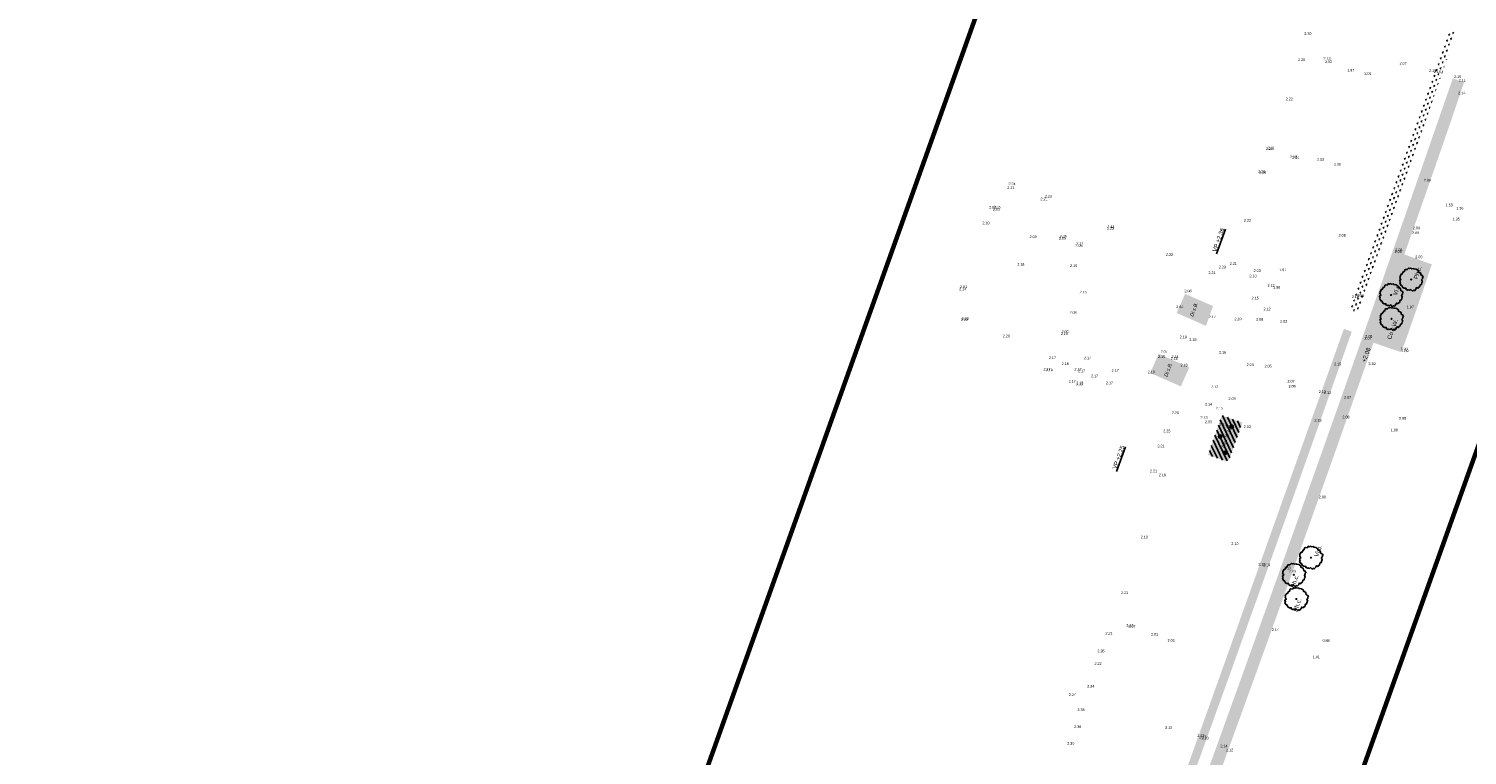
# Model space of a CAD drawing. Header units: metres. Extents: x 132707 to 140183, y 449708 to 457222.
# Tile 25 of 29: x 136604 to 136724, y 454174 to 454235. Entities that reach past the tile are written whole.
import ezdxf

# ---------------------------------------------------------------- set-up
doc = ezdxf.new("R2010")
doc.units = ezdxf.units.M
doc.layers.add('-DR-alg-bladkaders viewports', color=7, linetype='Continuous', lineweight=60)
for name, color, linetype in [('-DR-bs-txt-hoogtemaat', 253, 'Continuous'), ('-DR-nw-gr-arc-bollen', 10, 'Continuous'), ('-DR-nw-gr-arc-solitaire vaste planten-Aster Thomsonii', 213, 'Continuous'), ('-DR-nw-gr-arc-solitaire vaste planten-Euphorbia', 21, 'Continuous'), ('-DR-nw-gr-arc-solitaire vaste planten-Pycnantheum', 42, 'Continuous'), ('-DR-nw-gr-solitaire heester', 96, 'Continuous'), ('-DR-nw-gr-text', 2, 'Continuous')]:
    doc.layers.add(name, color=color, linetype=linetype)
doc.layers.add('-DR-nw-gr-arc-beplanting', color=7, linetype='Continuous', true_color=0xabceb2)
doc.layers.add('-DR-nw-gr-arc-gras', color=7, linetype='Continuous', true_color=0x8ebf73)
doc.styles.add('Drong', font='txt', dxfattribs={"height": 1.8})
pattern_1 = [(115.335625, (136636.36562, 453727.95952), (-0.335521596, -0.158855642), [0.09, -0.2812275]), (205.335625, (136636.36562, 453727.95952), (0.158855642, -0.335521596), [0.09, -0.2812275])]

# ---------------------------------------------------------------- blocks, each defined once
blk = doc.blocks.new('Solitaire heester')
blk.add_lwpolyline([(-1.74, -4.39), (-2.17, -3.93), (-2.48, -4.01), (-2.46, -3.24), (-3.11, -3.27), (-3.94, -2.9), (-3.87, -2.45), (-4.36, -2.18), (-4.24, -1.82), (-3.95, -1.28), (-4.47, -0.92), (-4.5, -0.25), (-4.69, -0.11), (-4.52, 0.79), (-4.17, 0.75), (-4.41, 1.52), (-4.33, 2.13), (-3.64, 2.85), (-3.73, 3.15), (-3.09, 3.94), (-2.46, 3.91), (-2.21, 4.36), (-1.73, 4.2), (-1.54, 3.97), (-0.89, 4.71), (-0.77, 4.61), (-0.25, 4.81), (0.84, 4.58), (0.75, 4.39), (2.04, 4.06), (2.2, 3.75), (2.89, 3.89), (3.19, 3.6), (3.37, 2.95), (4.16, 2.63), (4.07, 2.21), (4.43, 1.72), (4.31, 1.42), (4.76, 0.57), (4.52, 0.55), (4.77, -0.52), (4.52, -1.49), (3.98, -1.68), (4.02, -2.01), (3.93, -2.75), (3.06, -3.31), (3.1, -3.8), (2.65, -4.42), (2.35, -4.23), (1.88, -4.37), (1.33, -4.18), (0.7, -4.79), (0.41, -4.64), (-0.51, -4.75), (-0.85, -4.27), (-1.48, -4.4), (-1.74, -4.39)])
blk.add_circle((0, 0), 0.15)

msp = doc.modelspace()

# ---------------------------------------------------------------- hatches: boundary and pattern name
at = {"layer": '-DR-nw-gr-arc-beplanting'}
h = msp.add_hatch(color=256, dxfattribs=at)
h.dxf.hatch_style = 1
h.paths.add_polyline_path([(136699.797, 454211.286), (136702.251, 454210.204), (136702.837, 454211.858), (136700.502, 454212.887)])
h = msp.add_hatch(color=256, dxfattribs=at)
h.dxf.hatch_style = 1
h.paths.add_polyline_path([(136697.583, 454206.263), (136700.15, 454205.137), (136700.85, 454206.735), (136698.288, 454207.864)])
h = msp.add_hatch(color=256, dxfattribs=at)
h.dxf.hatch_style = 1
edge = h.paths.add_edge_path()
edge.add_line((136702.414, 454199.403), (136703.834, 454198.899))
edge.add_arc((136703.935, 454199.182), 0.3, 250.44708, 340.45345)
edge.add_line((136704.217, 454199.081), (136705.291, 454202.109))
edge.add_line((136705.291, 454202.109), (136703.581, 454202.712))
edge.add_line((136703.581, 454202.712), (136702.414, 454199.403))
at = {"layer": '-DR-nw-gr-arc-bollen'}
h = msp.add_hatch(dxfattribs=at)
h.set_pattern_fill('ANSI31', color=256, scale=0.1)
h.set_pattern_definition([(115.335625, (136421.60138, 453325.5637), (-0.28696179, -0.13586457), [])])
edge = h.paths.add_edge_path()
edge.add_line((136702.414, 454199.403), (136703.834, 454198.899))
edge.add_arc((136703.935, 454199.182), 0.3, 250.44708, 340.45345)
edge.add_line((136704.217, 454199.081), (136705.291, 454202.109))
edge.add_line((136705.291, 454202.109), (136703.581, 454202.712))
edge.add_line((136703.581, 454202.712), (136702.414, 454199.403))
at = {"layer": '-DR-nw-gr-arc-gras', "transparency": 33554687}
h = msp.add_hatch(dxfattribs=at)
h.set_pattern_fill('AGR-BOLLEN', color=256, scale=0.15, pattern_type=2)
h.set_pattern_definition(pattern_1)
edge = h.paths.add_edge_path()
edge.add_arc((11815580.016, -3784284.907), 12424198.771, 160.0566581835, 160.0569484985, ccw=False)
edge.add_line((136455.782, 453494.254), (136455.124, 453494.493))
edge.add_line((136455.124, 453494.493), (136433.813, 453435.768))
edge.add_line((136433.813, 453435.768), (136432.179, 453431.255))
edge.add_line((136432.179, 453431.255), (136431.678, 453429.87))
edge.add_line((136431.678, 453429.87), (136432.336, 453429.631))
edge.add_line((136432.336, 453429.631), (136434.309, 453435.077))
h = msp.add_hatch(dxfattribs=at)
h.set_pattern_fill('AGR-BOLLEN', color=256, scale=0.15, pattern_type=2)
h.set_pattern_definition(pattern_1)
h.paths.add_polyline_path([(136715.011, 454211.327), (136714.35, 454211.559), (136722.52, 454235.022), (136723.18, 454234.794)])
h = msp.add_hatch(dxfattribs=at)
h.set_pattern_fill('AGR-BOLLEN', color=256, scale=0.15, pattern_type=2)
h.set_pattern_definition(pattern_1)
h.paths.add_polyline_path([(136680.818, 454113.348), (136681.758, 454113.007), (136695.622, 454151.233), (136697.851, 454150.419), (136700.802, 454158.769), (136698.596, 454159.463), (136702.322, 454169.798, 0.0035769), (136716.268, 454208.79, 0.0035769), (136718.606, 454208.004, 0.0035769), (136721.149, 454215.352, 0.0035769), (136718.842, 454216.184, 0.0035771), (136723.847, 454230.598), (136722.902, 454230.924, -0.0035769), (136701.382, 454170.139)])
h = msp.add_hatch(dxfattribs=at)
h.set_pattern_fill('AGR-BOLLEN', color=256, scale=0.15, pattern_type=2)
h.set_pattern_definition(pattern_1)
edge = h.paths.add_edge_path()
edge.add_arc((132483.878, 455697.352), 4484.501, 340.094018, 340.626388)
edge.add_line((136714.447, 454209.723), (136713.787, 454209.956))
edge.add_line((136713.787, 454209.956), (136713.737, 454209.814))
edge.add_line((136713.737, 454209.814), (136713.405, 454208.871))
edge.add_arc((132463.741, 455704.591), 4505.2, 340.09465, 340.60987, ccw=False)
edge.add_line((136699.784, 454170.718), (136694.07, 454154.937))
edge.add_line((136694.07, 454154.937), (136693.729, 454153.997))
edge.add_line((136693.729, 454153.997), (136693.678, 454153.855))
edge.add_line((136693.678, 454153.855), (136694.337, 454153.617))
edge.add_line((136694.337, 454153.617), (136700.442, 454170.479))
at = {"layer": '-DR-nw-gr-arc-solitaire vaste planten-Aster Thomsonii'}
h = msp.add_hatch(color=256, dxfattribs=at)
h.dxf.hatch_style = 1
edge = h.paths.add_edge_path()
edge.add_arc((136703.85, 454199.573), 0.15, 0, 360)
at = {"layer": '-DR-nw-gr-arc-solitaire vaste planten-Euphorbia'}
h = msp.add_hatch(color=256, dxfattribs=at)
h.dxf.hatch_style = 1
edge = h.paths.add_edge_path()
edge.add_arc((136704.394, 454201.763), 0.15, 0, 360)
at = {"layer": '-DR-nw-gr-arc-solitaire vaste planten-Pycnantheum'}
h = msp.add_hatch(color=256, dxfattribs=at)
h.dxf.hatch_style = 1
edge = h.paths.add_edge_path()
edge.add_arc((136703.434, 454200.943), 0.15, 0, 360)

# ---------------------------------------------------------------- linework, layer by layer
at = {"layer": '-DR-alg-bladkaders viewports'}
msp.add_lwpolyline([(136760.122, 454298.351), (136694.677, 454115.211), (136646.002, 454132.605), (136711.448, 454315.745)], close=True, dxfattribs=at)
at = {"layer": '-DR-nw-gr-arc-solitaire vaste planten-Aster Thomsonii'}
msp.add_circle((136703.85, 454199.573), 0.15, dxfattribs=at)
at = {"layer": '-DR-nw-gr-arc-solitaire vaste planten-Euphorbia'}
msp.add_circle((136704.394, 454201.763), 0.15, dxfattribs=at)
at = {"layer": '-DR-nw-gr-arc-solitaire vaste planten-Pycnantheum'}
msp.add_circle((136703.434, 454200.943), 0.15, dxfattribs=at)

# ---------------------------------------------------------------- block references
at = {"layer": '-DR-nw-gr-solitaire heester', "xscale": 0.2, "yscale": 0.2, "zscale": 0.2, "rotation": 70.17551579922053}
for p in [(136719.415, 454214.089), (136717.736, 454212.791), (136717.771, 454210.795), (136711.032, 454190.8), (136709.603, 454189.356), (136709.81, 454187.337)]:
    msp.add_blockref('Solitaire heester', p, dxfattribs=at)

# ---------------------------------------------------------------- texts
at = {"layer": '-DR-bs-txt-hoogtemaat', "style": 'Drong'}
for s, p in [('%%U VP +2.36', (136703.07, 454216.252)), ('+2.08', (136715.605, 454207.117)), ('%%U VP +2.25', (136694.695, 454198.037))]:
    msp.add_text(s, height=0.36, rotation=70.33563, dxfattribs=at).set_placement(p)
at = {"layer": '-DR-bs-txt-hoogtemaat', "color": 253, "char_height": 0.22, "attachment_point": 7, "style": 'Drong'}
for s, insert in [('2.30', (136710.478, 454234.57, 2.297)), ('2.20', (136709.949, 454232.378, 2.197)), ('2.13', (136712.082, 454232.481, 2.125)), ('2.02', (136712.208, 454232.227, 2.018)), ('2.07', (136718.451, 454232.088, 2.069)), ('1.97', (136714.072, 454231.497, 1.974)), ('2.01', (136715.506, 454231.223, 2.012)), ('2.13', (136720.922, 454231.463, 2.128)), ('2.15', (136721.315, 454231.376, 2.153)), ('2.10', (136723.014, 454230.971, 2.104)), ('2.11', (136723.404, 454230.662, 2.105)), ('2.22', (136708.921, 454229.097, 2.22)), ('2.14', (136723.354, 454229.598, 2.141)), ('2.29', (136707.248, 454224.921, 2.291)), ('2.21', (136707.404, 454225.002, 2.209)), ('2.13', (136709.288, 454224.247, 2.132)), ('2.04', (136709.465, 454224.174, 2.04)), ('2.03', (136711.537, 454224.034, 2.032)), ('2.05', (136712.958, 454223.608, 2.045)), ('2.29', (136706.617, 454222.998, 2.291)), ('2.20', (136706.705, 454222.948, 2.2)), ('2.22', (136685.625, 454221.661, 2.216)), ('2.24', (136685.722, 454221.991, 2.237)), ('2.06', (136720.477, 454222.293, 2.063)), ('2.02', (136684.102, 454220.015, 2.019)), ('2.05', (136684.48, 454220.034, 2.05)), ('2.21', (136688.407, 454220.725, 2.214)), ('2.22', (136688.775, 454220.954, 2.221)), ('1.53', (136722.302, 454220.215, 1.529)), ('2.03', (136684.424, 454219.858, 2.033)), ('2.22', (136705.423, 454218.934, 2.221)), ('1.35', (136722.893, 454219.037, 1.348)), ('1.36', (136723.195, 454219.941, 1.361)), ('2.10', (136683.547, 454218.713, 2.095)), ('2.06', (136690.004, 454217.602, 2.064)), ('2.23', (136693.961, 454218.259, 2.233)), ('2.43', (136693.991, 454218.388, 2.431)), ('2.08', (136713.347, 454217.674, 2.075)), ('2.09', (136719.491, 454217.885, 2.09)), ('2.09', (136719.564, 454218.298, 2.087)), ('2.08', (136687.492, 454217.558, 2.083)), ('2.05', (136689.945, 454217.43, 2.047)), ('2.06', (136691.325, 454216.822, 2.057)), ('2.11', (136691.406, 454216.994, 2.111)), ('2.08', (136718.092, 454216.454, 2.079)), ('2.18', (136686.464, 454215.243, 2.177)), ('2.22', (136698.899, 454216.068, 2.223)), ('2.21', (136704.236, 454215.301, 2.207)), ('2.08', (136718.034, 454216.315, 2.079)), ('2.00', (136719.763, 454215.867, 1.999)), ('2.10', (136690.886, 454215.133, 2.101)), ('2.21', (136702.45, 454214.545, 2.208)), ('2.23', (136703.331, 454215.018, 2.23)), ('2.13', (136705.887, 454214.28, 2.131)), ('2.03', (136706.236, 454214.714, 2.025)), ('1.97', (136708.374, 454214.785, 1.972)), ('2.14', (136681.592, 454213.177, 2.141)), ('2.01', (136681.669, 454213.366, 2.01)), ('2.15', (136691.671, 454212.917, 2.147)), ('2.08', (136700.45, 454213.025, 2.079)), ('2.12', (136707.399, 454213.488, 2.116)), ('1.98', (136707.867, 454213.322, 1.98)), ('2.04', (136699.759, 454211.691, 2.043)), ('2.15', (136706.069, 454212.418, 2.148)), ('2.12', (136714.455, 454212.544, 2.124)), ('2.22', (136714.7, 454212.612, 2.216)), ('2.16', (136714.888, 454212.61, 2.163)), ('1.97', (136719.042, 454211.671, 1.974)), ('2.22', (136681.733, 454210.648, 2.219)), ('2.22', (136681.819, 454210.7, 2.224)), ('2.08', (136690.833, 454211.214, 2.079)), ('2.17', (136702.484, 454210.852, 2.165)), ('2.10', (136704.634, 454210.679, 2.104)), ('2.08', (136706.448, 454210.634, 2.077)), ('2.12', (136707.061, 454211.502, 2.123)), ('2.03', (136708.446, 454210.472, 2.034)), ('2.20', (136685.249, 454209.251, 2.196)), ('2.10', (136690.105, 454209.441, 2.098)), ('2.00', (136690.168, 454209.625, 2.002)), ('2.19', (136700.05, 454209.163, 2.188)), ('2.08', (136715.58, 454209.222, 2.079)), ('2.18', (136700.859, 454208.944, 2.182)), ('2.07', (136715.51, 454209.045, 2.073)), ('1.90', (136718.534, 454208.17, 1.901)), ('1.89', (136718.606, 454208.004, 1.888)), ('2.17', (136689.104, 454207.425, 2.173)), ('2.18', (136690.173, 454206.92, 2.177)), ('2.17', (136692.042, 454207.418, 2.166)), ('2.15', (136698.247, 454207.51, 2.152)), ('2.07', (136698.455, 454207.949, 2.07)), ('2.15', (136699.293, 454207.366, 2.154)), ('2.14', (136699.365, 454207.53, 2.139)), ('2.16', (136700.121, 454206.814, 2.162)), ('2.16', (136703.347, 454207.884, 2.163)), ('2.04', (136705.65, 454206.843, 2.042)), ('2.15', (136712.972, 454206.893, 2.148)), ('2.10', (136715.843, 454206.936, 2.097)), ('2.17', (136688.651, 454206.457, 2.166)), ('2.18', (136688.833, 454206.386, 2.177)), ('2.17', (136691.25, 454206.461, 2.166)), ('2.17', (136691.543, 454206.32, 2.168)), ('2.17', (136692.629, 454205.906, 2.165)), ('2.17', (136694.355, 454206.367, 2.166)), ('2.10', (136697.374, 454206.241, 2.1)), ('2.05', (136707.149, 454206.725, 2.054)), ('2.17', (136690.76, 454205.443, 2.166)), ('2.22', (136691.388, 454205.159, 2.224)), ('2.18', (136691.398, 454205.312, 2.181)), ('2.17', (136693.879, 454205.32, 2.166)), ('2.12', (136702.687, 454204.993, 2.117)), ('2.07', (136709.065, 454205.444, 2.066)), ('2.09', (136709.151, 454205.022, 2.085)), ('2.12', (136711.696, 454204.586, 2.12)), ('2.12', (136712.122, 454204.498, 2.122)), ('2.14', (136702.169, 454203.529, 2.135)), ('2.15', (136703.079, 454203.203, 2.147)), ('2.09', (136704.141, 454204.009, 2.089)), ('2.07', (136713.807, 454204.106, 2.069)), ('2.20', (136699.39, 454202.812, 2.2)), ('2.13', (136701.79, 454202.421, 2.125)), ('2.03', (136702.166, 454202.053, 2.026)), ('2.15', (136711.323, 454202.181, 2.148)), ('2.08', (136713.663, 454202.457, 2.082)), ('0.98', (136718.4, 454202.355, 0.975)), ('2.25', (136698.681, 454201.294, 2.246)), ('2.12', (136703.362, 454201.849, 2.123)), ('1.99', (136703.642, 454201.669, 1.992)), ('2.03', (136705.402, 454201.651, 2.029)), ('1.00', (136717.714, 454201.369, 1.002)), ('2.21', (136698.19, 454200.045, 2.207)), ('2.21', (136697.562, 454197.943, 2.209)), ('2.19', (136698.308, 454197.611, 2.19)), ('2.00', (136711.689, 454195.765, 2.004)), ('2.19', (136696.79, 454192.409, 2.188)), ('2.10', (136704.368, 454191.858, 2.099)), ('2.15', (136706.639, 454190.134, 2.153)), ('2.19', (136707.039, 454190.082, 2.185)), ('2.13', (136708.775, 454189.829, 2.126)), ('2.09', (136709.189, 454189.555, 2.09)), ('2.21', (136695.139, 454187.747, 2.205)), ('2.21', (136693.845, 454184.364, 2.211)), ('2.17', (136695.587, 454185.021, 2.167)), ('2.07', (136695.762, 454184.942, 2.072)), ('2.01', (136697.65, 454184.27, 2.01)), ('2.14', (136707.762, 454184.651, 2.141)), ('2.35', (136693.164, 454182.863, 2.352)), ('2.05', (136699.033, 454183.758, 2.054)), ('0.98', (136712.001, 454183.746, 0.976)), ('2.22', (136692.927, 454181.822, 2.222)), ('1.01', (136711.186, 454182.377, 1.005)), ('2.24', (136690.777, 454179.208, 2.237)), ('2.24', (136692.313, 454179.919, 2.244)), ('2.38', (136691.496, 454177.953, 2.383)), ('2.36', (136691.217, 454176.537, 2.361)), ('2.12', (136698.834, 454176.478, 2.121)), ('2.17', (136701.519, 454175.776, 2.174)), ('2.27', (136701.686, 454175.664, 2.267)), ('2.20', (136701.879, 454175.578, 2.197)), ('2.30', (136690.643, 454175.138, 2.295)), ('2.14', (136703.458, 454174.927, 2.137)), ('2.12', (136703.938, 454174.591, 2.124))]:
    msp.add_mtext(s, dxfattribs=dict(at, insert=insert))
at = {"layer": '-DR-nw-gr-text', "attachment_point": 1, "rotation": 70.33563, "style": 'Drong'}
for s, width, insert, char_height in [('Ph.c.', 2.13358, (136719.606, 454214.197, -2.029), 0.36), ('Vi.o.', 2.13358, (136717.878, 454212.848), 0.36), ('\\pt0.3;{\\fEurostile|b0|i1|c0|p34;Di.s.B.}', 1.78782, (136700.891, 454211.055, -4.058), 0.3), ('Co.s.W.', 2.13358, (136717.391, 454209.155, -2.029), 0.36), ('\\pt0.3;{\\fEurostile|b0|i1|c0|p34;Di.s.B.}', 1.78782, (136698.734, 454206.011, -4.058), 0.3), ('\\pt0.3;{\\fEurostile|b0|i1|c0|p34;Ne.f.W.L.}', 1.78782, (136703.5, 454200.074, -4.058), 0.3), ('Vi.o.', 2.13358, (136711.299, 454190.969), 0.36), ('Ph.c.', 2.13358, (136709.314, 454188.35, -2.029), 0.36), ('Ph.c.', 2.13358, (136709.526, 454186.361, -2.029), 0.36)]:
    msp.add_mtext_dynamic_manual_height_columns(s, width=width, gutter_width=1.8, heights=[0], dxfattribs=dict(at, insert=insert, char_height=char_height))

doc.saveas('drawing.dxf')
